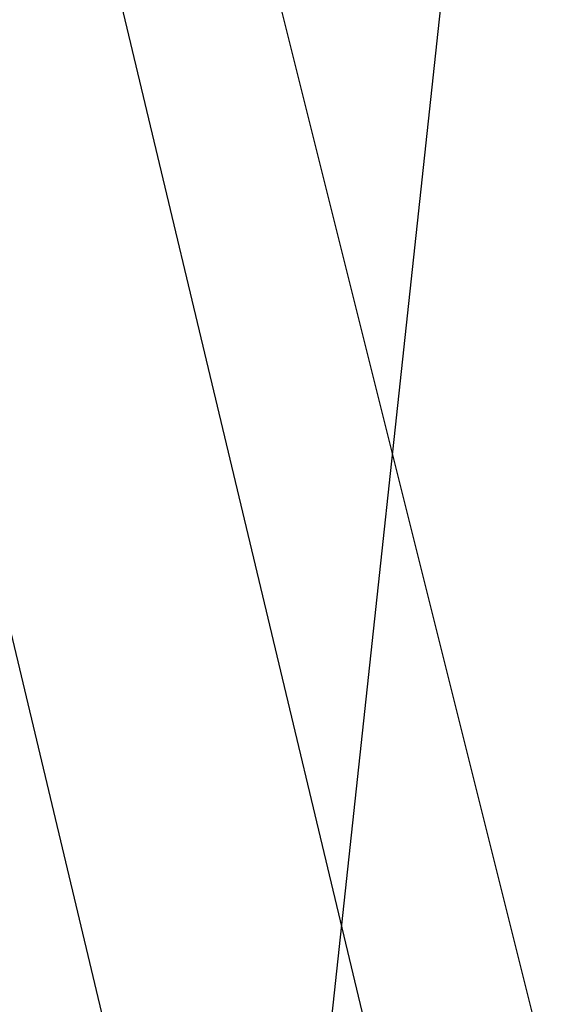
# Model space of a CAD drawing. Header units: centimetres. Extents: x -54 to 171, y -22 to 171.
# Tile 179 of 256: x -26.453 to -25.886, y 67.599 to 68.666. Entities that reach past the tile are written whole.
import ezdxf

# ---------------------------------------------------------------- set-up
doc = ezdxf.new("R2010")
doc.units = ezdxf.units.CM
doc.header["$MEASUREMENT"] = 0
for name, color, linetype in [('Frida DC -V3 v33_Sketch24', 7, 'Continuous'), ('Frida DC -V3 v33_Sketch32', 7, 'Continuous'), ('Frida DC -V3 v33_Sketch43', 7, 'Continuous'), ('Frida DC -V3 v33_Sketch45', 7, 'Continuous'), ('Frida DC -V3 v33_Sketch63', 7, 'Continuous')]:
    doc.layers.add(name, color=color, linetype=linetype)

msp = doc.modelspace()

# ---------------------------------------------------------------- linework, layer by layer
at = {"layer": 'Frida DC -V3 v33_Sketch24'}
msp.add_line((-33.4147, 0), (-25.0584, 77.3655), dxfattribs=at)
at = {"layer": 'Frida DC -V3 v33_Sketch32'}
msp.add_line((-20.4321, 43.968), (-29.6905, 82.6805), dxfattribs=at)
at = {"layer": 'Frida DC -V3 v33_Sketch43'}
msp.add_line((-20.1432, 41.5652, -212.5), (-29.8779, 82.2904, -212.5), dxfattribs=at)
at = {"layer": 'Frida DC -V3 v33_Sketch45'}
msp.add_line((-20.1432, 41.5652, -212.5), (-29.8779, 82.2904, -212.5), dxfattribs=at)
at = {"layer": 'Frida DC -V3 v33_Sketch63'}
msp.add_line((-20, 44), (-30, 84), dxfattribs=at)

doc.saveas('drawing.dxf')
